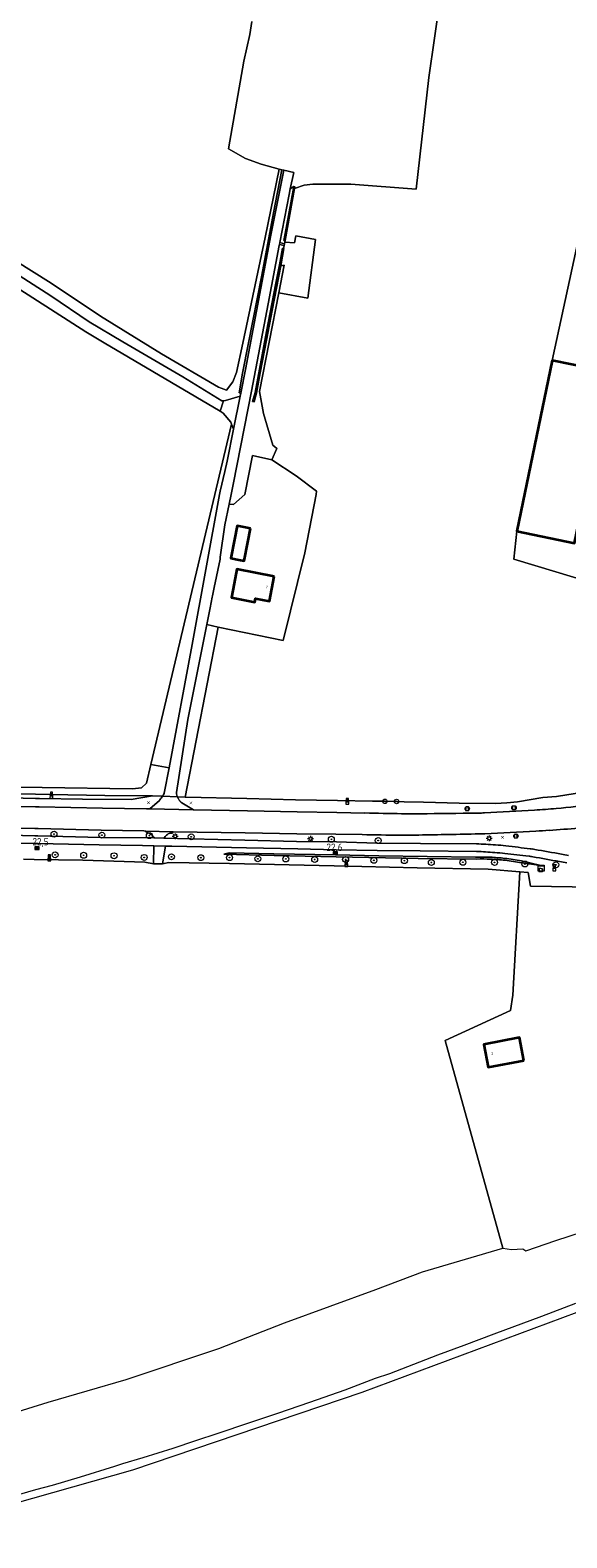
# Model space of a CAD drawing. Header units: metres. Extents: x 125158 to 132124, y 450612 to 454469.
# Tile 86 of 173: x 128175 to 128356, y 451648 to 452156. Entities that reach past the tile are written whole.
import ezdxf
from ezdxf.enums import TextEntityAlignment as Align

# ---------------------------------------------------------------- set-up
doc = ezdxf.new("R2010")
doc.units = ezdxf.units.M
doc.layers.get('0').update_dxf_attribs({"color": 8})
doc.layers.get('Defpoints').update_dxf_attribs({"color": 8})
for name, color, linetype, lineweight in [('B-XX-GR-BOOM-S', 8, 'Continuous', 25), ('B-XX-GR-HAAG-GV', 8, 'Continuous', 13), ('B-XX-IE-MEUBILAIR_WEGMEUBILAIR-S', 8, 'Continuous', 25), ('B-XX-KL-ET_LS_OV_LICHTMAST-S', 8, 'Continuous', 25), ('B-XX-OG-BEBOUWING-GV', 8, 'Continuous', 35), ('B-XX-OG-BEBOUWING-T18', 8, 'Continuous', 18), ('B-XX-OG-TERREIN_CULTUURSCHEIDING-GV', 8, 'Continuous', 18), ('B-XX-OG-WEG-GV', 8, 'Continuous', 18), ('B-XX-VW-HECTOMETRERING-S', 8, 'Continuous', 25), ('B-XX-VW-VERKEERSTEKEN_BORD-S', 8, 'Continuous', 25), ('B-XX-VW-VERKEERSTEKEN_DRAAGCONSTRUCTIE-S', 8, 'Continuous', 25)]:
    doc.layers.add(name, color=color, linetype=linetype, lineweight=lineweight)
doc.layers.add('TOPOT30', color=1, linetype='Continuous')
doc.styles.add('ISO', font='iso', dxfattribs={"height": 5})
doc.styles.add('NLCS-ISO', font='NLCS-ISO.ttf')
doc.styles.add('NLCS-ISO-M-T18', font='NLCS-ISO.ttf', dxfattribs={"height": 1.8})

# ---------------------------------------------------------------- blocks, each defined once
blk = doc.blocks.new('SAL-ONBEKEND SYMBOOL-SO')
at = {"color": 0, "linetype": 'ByBlock', "lineweight": -2, "const_width": 0.275, "flags": 128}
for points in [[(-0.875, 0.875), (0, 0)], [(-0.875, -0.875), (0, 0)], [(0, 0), (0.875, 0.875)], [(0, 0), (0.875, -0.875)]]:
    blk.add_lwpolyline(points, dxfattribs=at)
at = {"layer": 'Defpoints', "color": 0, "linetype": 'ByBlock', "lineweight": -2}
blk.add_point((0, 0), dxfattribs=at)
blk = doc.blocks.new('SIE-WEG_VERKEERSBORD-SO')
at = {"color": 0, "linetype": 'ByBlock', "lineweight": 18}
blk.add_lwpolyline([(-1.125, -1.125), (1.125, -1.125), (1.125, 1.125), (-1.125, 1.125)], close=True, dxfattribs=at)
at = {"color": 0, "linetype": 'ByBlock', "lineweight": 18, "style": 'NLCS-ISO'}
blk.add_text('vb', height=1.5, dxfattribs=at).set_placement((0, 0), align=Align.MIDDLE_CENTER)
blk = doc.blocks.new('SIE-WEG_PAAL_VERKEERSBORD-SO')
at = {"color": 0, "linetype": 'ByBlock', "lineweight": 18}
blk.add_circle((0, 0), 1.5, dxfattribs=at)
at = {"color": 0, "linetype": 'ByBlock', "lineweight": 18, "style": 'NLCS-ISO'}
blk.add_text('vb', height=1.5, dxfattribs=at).set_placement((0, 0.1), align=Align.MIDDLE_CENTER)
blk = doc.blocks.new('SIE-WEG_PAAL_GRENSPAAL-SO')
at = {"linetype": 'ByBlock', "lineweight": 18}
h = blk.add_hatch(color=0, dxfattribs=at)
h.dxf.hatch_style = 1
h.paths.add_polyline_path([(0.90625, -0.5), (0.875, 0), (-0.875, 0), (-0.90625, -0.5)])
h.paths.add_polyline_path([(-0.8125, 1), (-0.84375, 0.5), (0.84375, 0.5), (0.8125, 1)])
at = {"color": 0, "linetype": 'ByBlock', "lineweight": 18}
blk.add_lwpolyline([(-1, -2), (1, -2), (0.75, 2), (-0.75, 2)], close=True, dxfattribs=at)
for points in [[(0.875, 0), (-0.875, 0)], [(0.84375, 0.5), (-0.84375, 0.5)], [(0.8125, 1), (-0.8125, 1)], [(0.90625, -0.5), (-0.90625, -0.5)]]:
    blk.add_lwpolyline(points, dxfattribs=at)
blk = doc.blocks.new('SIE-WEG_PAAL_HECTOMETERPAAL-SO')
at = {"color": 0, "linetype": 'ByBlock', "lineweight": 18}
blk.add_lwpolyline([(-1.44375, -0.94375), (1.44375, -0.94375), (1.44375, 0.94375), (-1.44375, 0.94375)], close=True, dxfattribs=at)
at = {"color": 0, "linetype": 'ByBlock', "lineweight": 18, "style": 'NLCS-ISO'}
blk.add_text('hm', height=1.5, dxfattribs=at).set_placement((0, 0), align=Align.MIDDLE_CENTER)
blk = doc.blocks.new('SKL-ET_OV_LICHTMAST-SO')
at = {"color": 0, "linetype": 'ByBlock', "lineweight": 18}
for points in [[(-1.2, 0), (-2, 0)], [(-1.4, 1.4), (-0.9, 0.9)], [(0, 2), (0, 1.2)], [(0.9, 0.9), (1.4, 1.4)], [(2, 0), (1.2, 0)], [(-1.4, -1.4), (-0.9, -0.9)], [(0, -1.2), (0, -2)], [(0.9, -0.9), (1.4, -1.4)]]:
    blk.add_lwpolyline(points, dxfattribs=at)
blk.add_circle((0, 0), 1, dxfattribs=at)
blk = doc.blocks.new('SKL-DATA_KAST-SO')
at = {"color": 0, "linetype": 'ByBlock', "lineweight": 18}
for points in [[(-2, 2), (2, 2), (2, 1.68), (-2, 1.68)], [(-2, 1.52), (2, 1.52), (2, -2), (-2, -2)]]:
    blk.add_lwpolyline(points, close=True, dxfattribs=at)
blk = doc.blocks.new('SGR-BOOM_01-SO')
at = {"linetype": 'ByBlock', "lineweight": 18}
h = blk.add_hatch(color=0, dxfattribs=at)
h.dxf.hatch_style = 1
edge = h.paths.add_edge_path()
edge.add_arc((0, 0), 0.25, 0, 360)
at = {"color": 0, "linetype": 'ByBlock', "lineweight": 18}
for radius in [2, 0.25]:
    blk.add_circle((0, 0), radius, dxfattribs=at)
blk = doc.blocks.new('kilometerpaal')
at = {"color": 0}
for p, q in [((-0.44, 0.44), (0.44, -0.44)), ((-0.44, -0.44), (-0.44, 0.44)), ((0.44, 0.44), (-0.44, -0.44)), ((0.44, -0.44), (0.44, 0.44))]:
    blk.add_line(p, q, dxfattribs=at)
at = {"color": 0, "style": 'ISO'}
blk.add_attdef('KILOMETERPAAL', (0.59, 0.87), '', height=2.5, dxfattribs=at)

msp = doc.modelspace()

# ---------------------------------------------------------------- linework, layer by layer
at = {"layer": 'B-XX-GR-HAAG-GV'}
for points in [[(128261.01, 452109.23), (128260.28, 452109.39), (128257.45, 452094.91), (128253.55, 452073.9), (128248.92, 452050.49), (128247.02, 452040.79), (128245.86, 452034.21), (128246.41, 452034.05), (128248.02, 452042.1), (128249.54, 452049.86), (128256.56, 452087.3)], [(128264.72, 452103.65), (128264.33, 452103.7), (128261.7, 452089.71), (128260.93, 452085.58), (128261.38, 452085.49), (128264.61, 452103.12)], [(128260.86, 452082.85), (128260.49, 452082.93), (128259.46, 452077.37), (128258.22, 452071.15), (128255.12, 452054.87), (128251.26, 452034.36), (128250.44, 452031.27), (128250.97, 452031.13), (128251.73, 452034.12), (128253.01, 452041), (128255.17, 452051.95), (128257.01, 452061.95), (128259.99, 452077.04), (128260.98, 452082.82)]]:
    msp.add_lwpolyline(points, close=True, dxfattribs=at)
at = {"layer": 'B-XX-OG-BEBOUWING-GV'}
for points in [[(128366.88, 452021.52), (128360.65, 452022.82), (128364.73, 452042.4), (128351.49, 452045.16), (128339.53, 451987.57), (128359, 451983.54)], [(128249.75, 451988.51), (128245.22, 451989.39), (128244.31, 451984.76), (128243.08, 451978.46), (128245.75, 451977.94), (128247.54, 451977.59), (128248.77, 451983.89)], [(128257.73, 451972.33), (128245.12, 451974.77), (128244.18, 451969.91), (128243.27, 451965.21), (128251.13, 451963.69), (128251.36, 451964.91), (128256.12, 451963.99)], [(128341.93, 451809.2), (128340.47, 451816.92), (128328.37, 451814.64), (128329.82, 451806.92)]]:
    msp.add_lwpolyline(points, close=True, dxfattribs=at)
at = {"layer": 'B-XX-OG-TERREIN_CULTUURSCHEIDING-GV'}
for points in [[(128313.66, 452167.09), (128309.87, 452140.43), (128305.63, 452102.83), (128283.5, 452104.5), (128270.71, 452104.5), (128267.84, 452104.16), (128264.61, 452103.12), (128261.38, 452085.49), (128261.27, 452084.93), (128264.61, 452084.7), (128264.96, 452087.11), (128271.64, 452085.85), (128269.1, 452066.16), (128259.31, 452067.89), (128252.75, 452034.61), (128254.09, 452027.27), (128257.25, 452016.54), (128258.57, 452015.48), (128256.95, 452011.64), (128265.16, 452006.25), (128272.02, 452001.11), (128271.81, 452000), (128268, 451980.3), (128260.71, 451950.79), (128238.82, 451955.24), (128227.7, 451898), (128227.93, 451897.99), (128248.51, 451897.51), (128264.91, 451897.1), (128279.02, 451896.78), (128290.85, 451896.57), (128295.04, 451896.57), (128298.99, 451896.48), (128301.54, 451896.42), (128308.08, 451896.27), (128320.06, 451895.98), (128332.36, 451895.78), (128336.13, 451896.04), (128339.72, 451896.42), (128348.25, 451897.88), (128352.9, 451898.23), (128370.47, 451900.95)], [(128250.2, 452159.31), (128249.47, 452154.92), (128247.49, 452145.95), (128242.28, 452116.39), (128247.99, 452113.19), (128253.3, 452111.28), (128259.41, 452109.58), (128260.28, 452109.39), (128261.01, 452109.23), (128264.3, 452108.5), (128263.13, 452102.96), (128264.33, 452103.7), (128264.72, 452103.65), (128264.61, 452103.12), (128267.84, 452104.16), (128270.71, 452104.5), (128283.5, 452104.5), (128305.63, 452102.83), (128309.87, 452140.43), (128313.66, 452167.09)], [(128158.6, 452086.15), (128182.45, 452071.22), (128199.09, 452060.09), (128219.72, 452047.39), (128238.9, 452036.14), (128241.68, 452035.08), (128243.8, 452037.86), (128244.99, 452041.03), (128247.11, 452050.96), (128254.65, 452086.54), (128259.41, 452109.58), (128253.3, 452111.28), (128247.99, 452113.19), (128242.28, 452116.39), (128247.49, 452145.95), (128249.47, 452154.92), (128250.2, 452159.31)], [(128168.89, 452075.51), (128182.4, 452066.86), (128195.31, 452058.17), (128206.63, 452051.44), (128226.9, 452039.57), (128240.01, 452031.5), (128240.67, 452031.54), (128241.28, 452031.57), (128246.22, 452033.1), (128246.41, 452034.05), (128245.86, 452034.21), (128247.02, 452040.79), (128248.92, 452050.49), (128253.55, 452073.9), (128257.45, 452094.91), (128260.28, 452109.39), (128259.41, 452109.58), (128254.65, 452086.54), (128247.11, 452050.96), (128244.99, 452041.03), (128243.8, 452037.86), (128241.68, 452035.08), (128238.9, 452036.14), (128219.72, 452047.39), (128199.09, 452060.09), (128182.45, 452071.22), (128158.6, 452086.15)], [(128365.73, 451969.94), (128338.5, 451978.2), (128339.53, 451987.57), (128351.49, 452045.16), (128361.1, 452089.69)], [(128361.1, 452089.69), (128351.49, 452045.16), (128364.73, 452042.4)], [(128359, 451983.54), (128339.53, 451987.57), (128338.5, 451978.2), (128365.73, 451969.94)], [(128164.72, 451899.17), (128177.25, 451898.92), (128181.95, 451898.83), (128200.55, 451898.5), (128216.65, 451898.4), (128220.04, 451898.28), (128220.18, 451898.5), (128220.25, 451898.62), (128220.43, 451898.91), (128220.59, 451899.22), (128220.64, 451899.31), (128222.25, 451907.83), (128216.16, 451908.91), (128214.69, 451902.71), (128212.94, 451901.11), (128209.88, 451900.77), (128148.89, 451901.7)], [(128147.43, 451683.54), (128181.48, 451694.03), (128207.82, 451701.7), (128239.04, 451712.15), (128261.24, 451720.79), (128291.95, 451732), (128307.71, 451737.98), (128334.82, 451746.02), (128315.38, 451815.95), (128337.37, 451826.09), (128338.14, 451831.23), (128340.52, 451872.78), (128329.9, 451873.67), (128305.88, 451874.14), (128277.94, 451874.84), (128242.65, 451875.6), (128222.18, 451875.9), (128220.07, 451875.49), (128219.66, 451875.49), (128217.25, 451875.5), (128217.02, 451875.51), (128214.1, 451876.02), (128193.13, 451876.76), (128176.81, 451876.97), (128173.2, 451877.02)], [(128379.29, 451867.39), (128344.13, 451867.93), (128343.31, 451872.55), (128340.52, 451872.78), (128338.14, 451831.23), (128337.37, 451826.09), (128315.38, 451815.95)], [(128315.38, 451815.95), (128334.82, 451746.02), (128337.74, 451745.48), (128341.56, 451745.72), (128342.55, 451745.12), (128352.67, 451748.58), (128361.66, 451751.52)], [(128359.26, 451727.31), (128347.81, 451722.95), (128331.8, 451716.95), (128321.66, 451713.23), (128312.83, 451709.87), (128296.58, 451703.63), (128291.75, 451702.02), (128281.54, 451698.13), (128269.62, 451693.93), (128258.77, 451690.23), (128249.01, 451686.98), (128238.7, 451683.48), (128231.16, 451681.06), (128223.48, 451678.48), (128213.46, 451675.34), (128206.55, 451673.27), (128203.91, 451672.36), (128192.31, 451668.85), (128182.8, 451666.04), (128177.21, 451664.52), (128165.66, 451661.22)], [(128129.04, 451648.36), (128210.04, 451671.24), (128287.32, 451697.47), (128359.86, 451724.43)]]:
    msp.add_lwpolyline(points, dxfattribs=at)
for points in [[(128075.33, 452117.72), (128052.77, 452124.03), (128028.85, 452000), (128010.49, 451904.77), (128011.28, 451904.58), (128088.56, 451902.76), (128148.89, 451901.7), (128209.88, 451900.77), (128212.94, 451901.11), (128214.69, 451902.71), (128216.16, 451908.91), (128243.33, 452023.64), (128243.07, 452024.31), (128240.56, 452027.4), (128239.52, 452028.01), (128200.35, 452051.06), (128194.17, 452054.71), (128148.05, 452084.34), (128123.24, 452098.88), (128118.6, 452101.01), (128104.76, 452107.24), (128097.25, 452110.28)], [(128261.01, 452109.23), (128260.28, 452109.39), (128257.45, 452094.91), (128253.55, 452073.9), (128248.92, 452050.49), (128247.02, 452040.79), (128245.86, 452034.21), (128246.41, 452034.05), (128248.02, 452042.1), (128249.54, 452049.86), (128256.56, 452087.3)], [(128261.7, 452089.71), (128264.33, 452103.7), (128263.13, 452102.96), (128262.72, 452101), (128259.57, 452084.84), (128261.18, 452084.47), (128261.27, 452084.93), (128261.38, 452085.49), (128260.93, 452085.58)], [(128264.72, 452103.65), (128264.33, 452103.7), (128261.7, 452089.71), (128260.93, 452085.58), (128261.38, 452085.49), (128264.61, 452103.12)], [(128271.64, 452085.85), (128264.96, 452087.11), (128264.61, 452084.7), (128261.27, 452084.93), (128261.18, 452084.47), (128261.06, 452083.86), (128260.86, 452082.85), (128260.98, 452082.82), (128259.99, 452077.04), (128261.07, 452077.26), (128259.31, 452067.89), (128269.1, 452066.16)], [(128261.06, 452083.86), (128259.45, 452084.2), (128259.38, 452083.84), (128255.64, 452064.2), (128250.1, 452034.76), (128243.98, 452003.86), (128243.24, 452000), (128242.52, 451996.64), (128244.01, 451996.53), (128247.85, 452000), (128250.43, 452013.08), (128256.95, 452011.64), (128258.57, 452015.48), (128257.25, 452016.54), (128254.09, 452027.27), (128252.75, 452034.61), (128259.31, 452067.89), (128261.07, 452077.26), (128259.99, 452077.04), (128257.01, 452061.95), (128255.17, 452051.95), (128253.01, 452041), (128251.73, 452034.12), (128250.97, 452031.13), (128250.44, 452031.27), (128251.26, 452034.36), (128255.12, 452054.87), (128258.22, 452071.15), (128259.46, 452077.37), (128260.49, 452082.93), (128260.86, 452082.85)], [(128260.86, 452082.85), (128260.49, 452082.93), (128259.46, 452077.37), (128258.22, 452071.15), (128255.12, 452054.87), (128251.26, 452034.36), (128250.44, 452031.27), (128250.97, 452031.13), (128251.73, 452034.12), (128253.01, 452041), (128255.17, 452051.95), (128257.01, 452061.95), (128259.99, 452077.04), (128260.98, 452082.82)], [(128243.99, 452021.93), (128243.33, 452023.64), (128216.16, 451908.91), (128222.25, 451907.83), (128230.08, 451949.42), (128239.3, 452000), (128239.52, 452001.08), (128241.02, 452007.66), (128241.84, 452011.2)], [(128256.95, 452011.64), (128250.43, 452013.08), (128247.85, 452000), (128244.01, 451996.53), (128242.52, 451996.64), (128241.04, 451989.78), (128239.54, 451978.86), (128239.54, 451978.13), (128237.46, 451968.61), (128236.93, 451965.79), (128236.8, 451965.36), (128236.12, 451961.73), (128235.01, 451956.16), (128238.82, 451955.24), (128260.71, 451950.79), (128268, 451980.3), (128271.81, 452000), (128272.02, 452001.11), (128265.16, 452006.25)], [(128244.31, 451984.76), (128245.22, 451989.39), (128249.75, 451988.51), (128248.77, 451983.89), (128247.54, 451977.59), (128245.75, 451977.94), (128243.08, 451978.46)], [(128244.18, 451969.91), (128245.12, 451974.77), (128257.73, 451972.33), (128256.12, 451963.99), (128251.36, 451964.91), (128251.13, 451963.69), (128243.27, 451965.21)], [(128238.82, 451955.24), (128235.01, 451956.16), (128228.58, 451924.14), (128224.74, 451899.49), (128224.76, 451899.3), (128224.78, 451899.11), (128224.82, 451898.92), (128224.85, 451898.73), (128224.9, 451898.54), (128224.91, 451898.49), (128224.97, 451898.31), (128225.04, 451898.13), (128225.05, 451898.1), (128227.7, 451898)], [(128329.82, 451806.92), (128328.37, 451814.64), (128340.47, 451816.92), (128341.93, 451809.2)]]:
    msp.add_lwpolyline(points, close=True, dxfattribs=at)
at = {"layer": 'B-XX-OG-WEG-GV'}
for points in [[(128264.3, 452108.5), (128261.01, 452109.23), (128256.56, 452087.3), (128249.54, 452049.86), (128248.02, 452042.1), (128246.41, 452034.05), (128246.22, 452033.1), (128243.99, 452021.93), (128241.84, 452011.2), (128241.02, 452007.66), (128239.52, 452001.08), (128239.3, 452000), (128230.08, 451949.42), (128222.25, 451907.83), (128220.64, 451899.31), (128220.59, 451899.22), (128220.43, 451898.91), (128220.25, 451898.62), (128220.18, 451898.5), (128220.04, 451898.28), (128225.05, 451898.1), (128225.04, 451898.13), (128224.97, 451898.31), (128224.91, 451898.49), (128224.9, 451898.54), (128224.85, 451898.73), (128224.82, 451898.92), (128224.78, 451899.11), (128224.76, 451899.3), (128224.74, 451899.49), (128228.58, 451924.14), (128235.01, 451956.16), (128236.12, 451961.73), (128236.8, 451965.36), (128236.93, 451965.79), (128237.46, 451968.61), (128239.54, 451978.13), (128239.54, 451978.86), (128241.04, 451989.78), (128242.52, 451996.64), (128243.24, 452000), (128243.98, 452003.86), (128250.1, 452034.76), (128255.64, 452064.2), (128259.38, 452083.84), (128259.45, 452084.2), (128259.57, 452084.84), (128262.72, 452101), (128263.13, 452102.96)], [(128261.18, 452084.47), (128259.57, 452084.84), (128259.45, 452084.2), (128261.06, 452083.86)], [(128243.99, 452021.93), (128246.22, 452033.1), (128241.28, 452031.57), (128240.67, 452031.54), (128239.52, 452028.01), (128240.56, 452027.4), (128243.07, 452024.31), (128243.33, 452023.64)], [(128091.99, 451900.69), (128068.98, 451901.18), (128048.75, 451901.67), (128048.77, 451901.58), (128049.78, 451900.92), (128068.08, 451900.1), (128091.29, 451899.5), (128112.47, 451898.98), (128136.23, 451898.43), (128159.52, 451897.92), (128164.69, 451897.82), (128177.23, 451897.56), (128178.52, 451897.53), (128193.06, 451897.33), (128209.45, 451897.17), (128216.65, 451898.4), (128200.55, 451898.5), (128181.95, 451898.83), (128177.25, 451898.92), (128164.72, 451899.17), (128158.77, 451899.29), (128135.82, 451899.71), (128112.73, 451900.24)], [(128217.02, 451875.51), (128217.25, 451875.5), (128219.66, 451875.49), (128220.07, 451875.49), (128221.11, 451881.46), (128217.18, 451881.54)], [(128346.96, 451872.9), (128347.13, 451873.98), (128348.23, 451873.86), (128348.1, 451872.78)], [(128348.23, 451873.86), (128347.13, 451873.98), (128346.96, 451872.9), (128348.1, 451872.78)]]:
    msp.add_lwpolyline(points, close=True, dxfattribs=at)
for points in [[(128148.05, 452084.34), (128194.17, 452054.71), (128200.35, 452051.06), (128239.52, 452028.01), (128240.67, 452031.54), (128240.01, 452031.5), (128226.9, 452039.57), (128206.63, 452051.44), (128195.31, 452058.17), (128182.4, 452066.86), (128168.89, 452075.51)], [(127914.28, 451900.67), (127914.24, 451900.37), (127916.35, 451900.08), (127943.97, 451899.5), (127979.79, 451898.78), (127996.53, 451898.43), (128018.77, 451897.98), (128043.86, 451897.53), (128048.79, 451897.46), (128067.83, 451897.01), (128082.57, 451896.68), (128091.4, 451896.48), (128112.5, 451896.07), (128136.18, 451895.58), (128159.63, 451895.08), (128164.64, 451894.98), (128177.17, 451894.73), (128178.49, 451894.71), (128199.82, 451894.29), (128214.64, 451893.98), (128215.81, 451894.02), (128218.98, 451896.83)], [(128369.95, 451899.32), (128370.7, 451900.98), (128370.56, 451900.96), (128370.47, 451900.95), (128352.9, 451898.23), (128348.25, 451897.88), (128339.72, 451896.42), (128336.13, 451896.04), (128332.36, 451895.78), (128320.06, 451895.98), (128308.08, 451896.27), (128301.54, 451896.42), (128298.99, 451896.48), (128295.04, 451896.57), (128290.85, 451896.57), (128279.02, 451896.78), (128264.91, 451897.1), (128248.51, 451897.51), (128227.93, 451897.99), (128227.7, 451898), (128225.05, 451898.1)], [(128178.49, 451894.71), (128177.17, 451894.73), (128164.64, 451894.98), (128159.63, 451895.08), (128136.18, 451895.58), (128112.5, 451896.07), (128091.4, 451896.48), (128082.57, 451896.68)], [(128219.82, 451897.95), (128220.04, 451898.28), (128216.65, 451898.4), (128209.45, 451897.17), (128193.06, 451897.33), (128178.52, 451897.53), (128177.23, 451897.56), (128164.69, 451897.82)], [(128278.79, 451892.78), (128265.46, 451892.99), (128248.66, 451893.34), (128230.45, 451893.72), (128215.81, 451894.02), (128214.64, 451893.98), (128199.82, 451894.29), (128178.49, 451894.71)], [(128218.98, 451896.83), (128215.81, 451894.02), (128230.45, 451893.72), (128226.59, 451896.04)], [(128225.05, 451898.1), (128220.04, 451898.28), (128219.82, 451897.95)], [(128226.59, 451896.04), (128230.45, 451893.72), (128248.66, 451893.34), (128265.46, 451892.99), (128278.79, 451892.78), (128288.29, 451892.62)], [(127961.3, 451889.06), (127977.43, 451888.8), (127979.42, 451888.76), (128016.31, 451888.1), (128035.73, 451887.69), (128064.61, 451887.09), (128075.47, 451886.91), (128080.18, 451886.86), (128082.34, 451886.82), (128115.06, 451886.17), (128137.57, 451885.7), (128160.05, 451885.32), (128164.46, 451885.22), (128176.97, 451884.95), (128177.75, 451884.93), (128178.06, 451884.92), (128199.19, 451884.42), (128217.36, 451884.2)], [(128082.4, 451889.39), (128115.22, 451888.71), (128138.15, 451888.18), (128160.3, 451887.7), (128164.5, 451887.62), (128177.02, 451887.39), (128178.11, 451887.37)], [(128288.29, 451892.62), (128278.79, 451892.78)], [(128173.2, 451877.02), (128176.81, 451876.97), (128193.13, 451876.76), (128214.1, 451876.02), (128217.02, 451875.51), (128217.18, 451881.54), (128213.27, 451881.66), (128198.66, 451881.95), (128178.01, 451882.31), (128177.83, 451882.31), (128176.92, 451882.33), (128164.41, 451882.57), (128160.21, 451882.65), (128137.98, 451883.07), (128115.02, 451883.51), (128082.26, 451884.26), (128079.52, 451884.33), (128076.35, 451884.38), (128064.52, 451884.57), (128035.67, 451885.15), (128016.12, 451885.57), (127979.33, 451886.19), (127977.46, 451886.22), (127961.22, 451886.57)], [(128082.26, 451884.26), (128115.02, 451883.51), (128137.98, 451883.07), (128160.21, 451882.65), (128164.41, 451882.57), (128176.92, 451882.33), (128177.83, 451882.31), (128178.01, 451882.31)], [(128178.06, 451884.92), (128177.75, 451884.93), (128176.97, 451884.95), (128164.46, 451885.22), (128160.05, 451885.32), (128137.57, 451885.7), (128115.06, 451886.17), (128082.34, 451886.82)], [(128215.42, 451885.83), (128214.41, 451886.23), (128214.4, 451886.54), (128213.77, 451886.59), (128199.33, 451886.89), (128178.11, 451887.37), (128177.02, 451887.39), (128164.5, 451887.62)], [(128278.67, 451882.85), (128265.21, 451883.07), (128247.85, 451883.42), (128220.51, 451884.09), (128217.36, 451884.2), (128199.19, 451884.42), (128178.06, 451884.92)], [(128178.11, 451887.37), (128199.33, 451886.89), (128213.77, 451886.59), (128214.4, 451886.54), (128223.48, 451886.24), (128223.69, 451886.32), (128247.94, 451885.94), (128265.36, 451885.65), (128278.47, 451885.47)], [(128214.4, 451886.54), (128214.41, 451886.23), (128215.42, 451885.83)], [(128222.54, 451885.87), (128223.47, 451885.85), (128223.48, 451886.24), (128214.4, 451886.54)], [(128217.36, 451884.2), (128220.51, 451884.09)], [(128220.51, 451884.09), (128247.85, 451883.42), (128265.21, 451883.07), (128278.67, 451882.85), (128292.36, 451882.45), (128307.01, 451882.34), (128325.88, 451882.2)], [(128223.48, 451886.24), (128223.47, 451885.85), (128222.54, 451885.87)], [(128287.32, 451885.35), (128278.47, 451885.47), (128265.36, 451885.65), (128247.94, 451885.94), (128223.69, 451886.32), (128223.48, 451886.24)], [(128278.47, 451885.47), (128287.32, 451885.35)], [(128178.01, 451882.31), (128198.66, 451881.95), (128213.27, 451881.66), (128217.18, 451881.54), (128221.11, 451881.46), (128223.23, 451881.43), (128248.33, 451880.9), (128265.7, 451880.54), (128278.6, 451880.25)], [(128221.11, 451881.46), (128220.07, 451875.49), (128222.18, 451875.9), (128242.65, 451875.6), (128277.94, 451874.84), (128305.88, 451874.14), (128329.9, 451873.67), (128340.52, 451872.78), (128343.31, 451872.55), (128344.13, 451867.93), (128379.29, 451867.39), (128379.43, 451867.41), (128379.45, 451867.41), (128379.58, 451867.44), (128379.72, 451867.48), (128379.75, 451867.49), (128379.85, 451867.54), (128380.01, 451867.62), (128380.02, 451867.62), (128380.17, 451867.72), (128380.32, 451867.83), (128380.45, 451867.96), (128381.1, 451868.82), (128380.57, 451870.24)], [(128325.92, 451879.69), (128306.98, 451879.84), (128292.42, 451879.97), (128278.6, 451880.25), (128265.7, 451880.54), (128248.33, 451880.9), (128223.23, 451881.43), (128221.11, 451881.46)], [(128240.7, 451878.7), (128242.57, 451879.18), (128257.54, 451878.82), (128278.38, 451878.56), (128292.95, 451878.18), (128325.62, 451877.77)], [(128325.62, 451877.77), (128292.95, 451878.18), (128278.38, 451878.56), (128257.54, 451878.82), (128242.57, 451879.18), (128240.7, 451878.7), (128257.7, 451878.28), (128278.58, 451877.89), (128306.25, 451877.27), (128325.96, 451877.12)], [(128325.96, 451877.12), (128306.25, 451877.27), (128278.58, 451877.89), (128257.7, 451878.28), (128240.7, 451878.7)], [(128278.6, 451880.25), (128292.42, 451879.97), (128306.98, 451879.84), (128325.92, 451879.69)], [(128325.88, 451882.2), (128307.01, 451882.34), (128292.36, 451882.45), (128278.67, 451882.85)], [(128341.1, 451876.51), (128347.63, 451874.91), (128341.21, 451875.83), (128341.06, 451875.86)], [(128341.06, 451875.86), (128341.21, 451875.83), (128347.63, 451874.91), (128341.1, 451876.51)]]:
    msp.add_lwpolyline(points, dxfattribs=at)
for centre, radius, start, end in [((128207.93, 451906.01), 14.37, 320.2609, 323.0575), ((128208.18, 451905.83), 14.07, 323.0455, 325.8981), ((128229.52, 451899.82), 4.79, 201.0705, 208.1693), ((128229.45, 451899.79), 4.71, 208.2006, 220.4161), ((128229.43, 451899.77), 4.69, 220.4099, 232.6645), ((128335.03, 452079.85), 186.55, 273.2171, 275.4651), ((128294.69, 452503), 611.62, 275.45126, 276.68888), ((128315.77, 452956.46), 1064.19, 268.5201, 269.18764), ((128304.17, 452152.75), 260.4, 269.2327, 270.5802), ((128163.98, 465626.72), 13735.1, 270.595822, 270.6773), ((128325.62, 451958.41), 65.83, 270.6296, 271.7291), ((128326.32, 451935.01), 42.42, 271.7383, 273.0861), ((127666.91, 463940.63), 12066.14, 273.143589, 273.223958), ((128212.79, 451880.68), 5.79, 56.925, 62.9292), ((128212.78, 451880.73), 5.74, 50.558, 56.6093), ((128212.73, 451880.69), 5.82, 43.8144, 50.4188), ((128212.8, 451880.79), 5.69, 36.7823, 43.5297), ((128224.29, 451881.82), 4.41, 139.6267, 149.1154), ((128224.27, 451881.85), 4.38, 130.1685, 139.7203), ((128224.3, 451881.83), 4.41, 121.8957, 130.2378), ((128224.35, 451881.73), 4.52, 113.6463, 121.7961), ((128308.18, 452845.73), 960.61, 268.75606, 269.5223), ((128302.19, 452116.72), 231.57, 269.501, 271.0621), ((127991.09, 469213.16), 17330.84, 271.042725, 271.109614), ((128325.92, 451929.7), 44.14, 271.0182, 272.248), ((128323.67, 451988.21), 102.69, 272.2242, 272.8201), ((126973.4, 478889.88), 27038.23, 272.873218, 272.909723), ((128333.05, 452139.2), 253.01, 272.9171, 273.9395), ((128268.13, 453082.83), 1198.88, 273.93624, 274.40789), ((128317.25, 451653.46), 228.91, 86.2289, 87.84), ((128310.38, 451588.23), 291.88, 85.7331, 86.9479), ((128325.41, 451789.29), 90.25, 83.5801, 85.752), ((128327.72, 451812.25), 69.77, 83.3053, 86.2331), ((127920.28, 448190.58), 3711.7, 83.45057, 83.57697), ((127923.87, 448374.35), 3531.31, 83.166, 83.30025), ((128341.34, 451858.15), 22.59, 81.442, 83.06), ((128338.74, 451841.13), 39.81, 80.0881, 81.3846), ((127648.53, 447874.31), 4066.22, 80.00077, 80.12907), ((128340.75, 451800.46), 79.52, 78.2547, 79.9922), ((128327.14, 451800.3), 77.49, 87.4826, 91.1191), ((128327.34, 451802.96), 74.17, 87.3742, 91.0677), ((128327.1, 451800.68), 77.11, 83.787, 87.4406), ((128327.34, 451802.37), 74.76, 83.7293, 87.3943), ((128327.08, 451800.75), 77.05, 81.6428, 83.7691), ((128327.26, 451801.84), 75.29, 81.518, 83.715), ((128327.11, 451801.08), 76.72, 79.4899, 81.625), ((128327.29, 451802.26), 74.87, 79.4013, 81.495), ((128341.83, 451862.19), 15.97, 81.5992, 83.5101), ((128340.81, 451855.03), 23.2, 79.9114, 81.6878), ((127672.77, 448054.92), 3881.58, 79.89311, 80.02885), ((128338.84, 451791.61), 85.99, 78.2171, 79.8949)]:
    msp.add_arc(centre, radius, start, end, dxfattribs=at)
at = {"layer": 'B-XX-OG-WEG-GV', "extrusion": (0, 0, -1)}
for centre, radius, start, end in [((-128207.93, 451906.01), 14.37, 216.9425, 219.7391), ((-128208.18, 451905.83), 14.07, 214.1019, 216.9545), ((-128229.52, 451899.82), 4.79, 331.8307, 338.9295), ((-128229.45, 451899.79), 4.71, 319.5839, 331.7994), ((-128229.43, 451899.77), 4.69, 307.3355, 319.5901), ((-128335.03, 452079.85), 186.55, 264.5349, 266.7829), ((-128294.69, 452503), 611.62, 263.31112, 264.54874), ((-128315.77, 452956.46), 1064.19, 270.81236, 271.4799), ((-128304.17, 452152.75), 260.4, 269.4198, 270.7673), ((-128163.98, 465626.72), 13735.1, 269.3227, 269.404178), ((-128325.62, 451958.41), 65.83, 268.2709, 269.3704), ((-128326.32, 451935.01), 42.42, 266.9139, 268.2617), ((-127666.91, 463940.63), 12066.14, 266.776042, 266.856411), ((-128212.79, 451880.68), 5.79, 117.0708, 123.075), ((-128212.78, 451880.73), 5.74, 123.3907, 129.442), ((-128212.73, 451880.69), 5.82, 129.5812, 136.1856), ((-128212.8, 451880.79), 5.69, 136.4703, 143.2177), ((-128224.29, 451881.82), 4.41, 30.8846, 40.3733), ((-128224.27, 451881.85), 4.38, 40.2797, 49.8315), ((-128224.3, 451881.83), 4.41, 49.7622, 58.1043), ((-128224.35, 451881.73), 4.52, 58.2039, 66.3537), ((-128308.18, 452845.73), 960.61, 270.4777, 271.24394), ((-128302.19, 452116.72), 231.57, 268.9379, 270.499), ((-127991.09, 469213.16), 17330.84, 268.890386, 268.957275), ((-128325.92, 451929.7), 44.14, 267.752, 268.9818), ((-128323.67, 451988.21), 102.69, 267.1799, 267.7758), ((-126973.4, 478889.88), 27038.23, 267.090277, 267.126782), ((-128333.05, 452139.2), 253.01, 266.0605, 267.0829), ((-128268.13, 453082.83), 1198.88, 265.59211, 266.06376), ((-128317.25, 451653.46), 228.91, 92.16, 93.7711), ((-128310.38, 451588.23), 291.88, 93.0521, 94.2669), ((-128325.41, 451789.29), 90.25, 94.248, 96.4199), ((-128327.72, 451812.25), 69.77, 93.7669, 96.6947), ((-127920.28, 448190.58), 3711.7, 96.42303, 96.54943), ((-127923.87, 448374.35), 3531.31, 96.69975, 96.834), ((-128341.34, 451858.15), 22.59, 96.94, 98.558), ((-128338.74, 451841.13), 39.81, 98.6154, 99.9119), ((-127648.53, 447874.31), 4066.22, 99.87093, 99.99923), ((-128340.75, 451800.46), 79.52, 100.0078, 101.7453), ((-128327.14, 451800.3), 77.49, 88.8809, 92.5174), ((-128327.34, 451802.96), 74.17, 88.9323, 92.6258), ((-128327.1, 451800.68), 77.11, 92.5594, 96.213), ((-128327.34, 451802.37), 74.76, 92.6057, 96.2707), ((-128327.08, 451800.75), 77.05, 96.2309, 98.3572), ((-128327.26, 451801.84), 75.29, 96.285, 98.482), ((-128327.11, 451801.08), 76.72, 98.375, 100.5101), ((-128327.29, 451802.26), 74.87, 98.505, 100.5987), ((-128341.83, 451862.19), 15.97, 96.4899, 98.4008), ((-128340.81, 451855.03), 23.2, 98.3122, 100.0886), ((-127672.77, 448054.92), 3881.58, 99.97115, 100.10689), ((-128338.84, 451791.61), 85.99, 100.1051, 101.7829)]:
    msp.add_arc(centre, radius, start, end, dxfattribs=at)

# ---------------------------------------------------------------- block references
at = {"layer": 'B-XX-GR-BOOM-S', "xscale": 0.5, "yscale": 0.5, "zscale": 0.5}
for p in [(128183.46, 451885.5), (128199.6, 451885.16), (128215.62, 451884.99), (128229.72, 451884.61), (128276.99, 451883.76), (128292.8, 451883.34), (128183.83, 451878.51), (128193.46, 451878.37), (128203.71, 451878.22), (128213.88, 451877.65), (128223.05, 451877.86), (128232.97, 451877.56), (128242.65, 451877.59), (128252.19, 451877.19), (128261.62, 451877.14), (128271.37, 451876.97), (128281.8, 451876.95), (128291.34, 451876.68), (128301.61, 451876.55), (128310.71, 451875.95), (128321.33, 451876.02), (128332.01, 451875.98), (128342.26, 451875.43), (128352.69, 451875.17)]:
    msp.add_blockref('SGR-BOOM_01-SO', p, dxfattribs=at)
at = {"layer": 'B-XX-IE-MEUBILAIR_WEGMEUBILAIR-S', "xscale": 0.5, "yscale": 0.5, "zscale": 0.5}
for name, p in [('SIE-WEG_PAAL_GRENSPAAL-SO', (128182.6, 451898.59)), ('SIE-WEG_PAAL_GRENSPAAL-SO', (128282.4, 451896.55)), ('SIE-WEG_PAAL_GRENSPAAL-SO', (128181.92, 451877.52)), ('SIE-WEG_PAAL_GRENSPAAL-SO', (128282.02, 451875.57)), ('SKL-DATA_KAST-SO', (128347.77, 451874.02)), ('SIE-WEG_PAAL_GRENSPAAL-SO', (128352.17, 451874.12))]:
    msp.add_blockref(name, p, dxfattribs=at)
at = {"layer": 'B-XX-KL-ET_LS_OV_LICHTMAST-S', "xscale": 0.5, "yscale": 0.5, "zscale": 0.5}
for p in [(128224.34, 451884.75), (128269.97, 451883.91), (128330.21, 451884.08)]:
    msp.add_blockref('SKL-ET_OV_LICHTMAST-SO', p, dxfattribs=at)
at = {"layer": 'B-XX-VW-HECTOMETRERING-S', "xscale": 0.5, "yscale": 0.5, "zscale": 0.5}
for p in [(128177.7, 451880.8), (128278.3, 451879.09)]:
    msp.add_blockref('SIE-WEG_PAAL_HECTOMETERPAAL-SO', p, dxfattribs=at)
at = {"layer": 'B-XX-VW-VERKEERSTEKEN_BORD-S', "xscale": 0.5, "yscale": 0.5, "zscale": 0.5}
for name, p in [('SAL-ONBEKEND SYMBOOL-SO', (128215.35, 451896.1)), ('SAL-ONBEKEND SYMBOOL-SO', (128229.65, 451896)), ('SIE-WEG_VERKEERSBORD-SO', (128322.81, 451894.08)), ('SIE-WEG_VERKEERSBORD-SO', (128338.57, 451894.34)), ('SAL-ONBEKEND SYMBOOL-SO', (128334.73, 451884.43)), ('SIE-WEG_VERKEERSBORD-SO', (128339.22, 451884.85))]:
    msp.add_blockref(name, p, dxfattribs=at)
at = {"layer": 'B-XX-VW-VERKEERSTEKEN_DRAAGCONSTRUCTIE-S', "xscale": 0.5, "yscale": 0.5, "zscale": 0.5}
for p in [(128295.04, 451896.57), (128298.99, 451896.48), (128322.81, 451894.08), (128338.57, 451894.34), (128339.22, 451884.85)]:
    msp.add_blockref('SIE-WEG_PAAL_VERKEERSBORD-SO', p, dxfattribs=at)
at = {"layer": 'TOPOT30'}
ref = msp.add_blockref('kilometerpaal', (128177.7, 451880.8), dxfattribs=at)
ref.add_attrib('KILOMETERPAAL', '22,5', (128176.19, 451881.7), dxfattribs={"color": 0, "height": 2.5, "style": 'ISO'})
ref = msp.add_blockref('kilometerpaal', (128278.3, 451879.09), dxfattribs=at)
ref.add_attrib('KILOMETERPAAL', '22,6', (128275.32, 451879.83), dxfattribs={"color": 0, "height": 2.5, "style": 'ISO'})

# ---------------------------------------------------------------- texts
at = {"layer": 'B-XX-OG-BEBOUWING-T18', "style": 'NLCS-ISO-M-T18'}
for s, rotation, p in [('1', 350, (128255.24, 451968.82)), ('2', 11.5, (128331.2, 451811.52))]:
    msp.add_text(s, height=0.9, rotation=rotation, dxfattribs=at).set_placement(p, align=Align.MIDDLE_CENTER)

doc.saveas('drawing.dxf')
